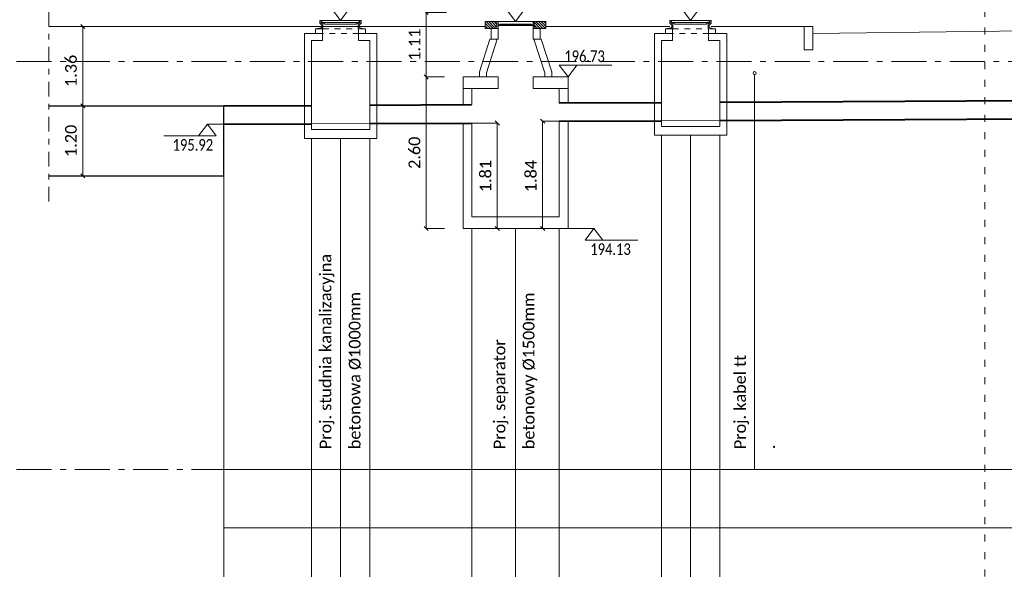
# Model space of a CAD drawing. Header units: millimetres. Extents: x -1212 to 8000, y -2 to 4191.
# Tile 11 of 28: x -949 to -932, y 188 to 198. Entities that reach past the tile are written whole.
import ezdxf
from ezdxf import colors
from ezdxf.entities.mleader import LeaderData, LeaderLine
from ezdxf.math import Vec2, Vec3

# ---------------------------------------------------------------- set-up
doc = ezdxf.new("R2010")
doc.units = ezdxf.units.MM
for name, pattern in [('ACAD_ISO03W100', [30, 12, -18]), ('ACAD_ISO10W100', [18, 12, -3, 0, -3]), ('DASHDOT', [1, 0.5, -0.25, 0, -0.25])]:
    doc.linetypes.add(name, pattern=pattern)
for name, color, linetype, lineweight in [('PRIMETECH - KAN_DESZCZ_INSTALACJA_ZEWN', 84, 'Continuous', 40), ('PRIMETECH - KONSTRUKCJA', 7, 'Continuous', 15), ('PRIMETECH - KOTY', 7, 'Continuous', 9), ('PRIMETECH - LINIE PROFILOWE', 7, 'Continuous', 15), ('PRIMETECH - OPISY', 7, 'Continuous', 9), ('PRIMETECH - TEREN', 252, 'Continuous', 15)]:
    doc.layers.add(name, color=color, linetype=linetype, lineweight=lineweight)
doc.layers.add('PRIMETECH - NDR--------------', color=6, linetype='Continuous', lineweight=20, plot=False)
doc.layers.add('PRIMETECH - P.P.', color=203, linetype='ACAD_ISO10W100', lineweight=15, plot=False)
doc.styles.add('DYN_DIM', font='arial.ttf')
doc.styles.get("Standard").update_dxf_attribs({"font": 'calibril.ttf'})
doc.dimstyles.new('2', dxfattribs={"dimtxt": 0.2, "dimasz": 0.07, "dimexe": 0, "dimexo": 0, "dimgap": 0.1, "dimtad": 1, "dimzin": 1, "dimdsep": 46, "dimtxsty": 'Standard', "dimblk": 'NONE', "dimcen": 2.5, "dimclrd": 256, "dimclre": 256, "dimclrt": 256, "dimadec": 0, "dimazin": 0, "dimtfac": 1, "dimtmove": 0, "dimatfit": 3, "dimfxl": 1.25, "dimlwd": 5, "dimlwe": 5, "dimarcsym": 0})

# ---------------------------------------------------------------- blocks, each defined once
blk = doc.blocks.new('A$C69124944')
at = {"layer": 'PRIMETECH - KONSTRUKCJA'}
for p, q in [((-0.9, 2.4), (-0.3, 2.4)), ((-0.9, 2.2), (-0.9, 2.4)), ((-0.3, 2.2), (-0.3, 2.4)), ((0.3, 2.2), (0.3, 2.4)), ((0.3, 2.4), (0.9, 2.4)), ((0.9, 2.2), (0.9, 2.4)), ((-0.9, 2.2), (-0.9, 1.925)), ((-0.9, 2.2), (-0.3, 2.2)), ((-0.75, 2.2), (-0.75, 1.925)), ((0.3, 2.2), (0.9, 2.2)), ((0.75, 2.2), (0.75, 1.955)), ((0.9, 2.2), (0.9, 1.955)), ((-0.75, 1.925), (-0.9, 1.925)), ((0.9, 1.955), (0.75, 1.955)), ((-0.75, 1.61), (-0.9, 1.61)), ((-0.9, 1.61), (-0.9, -0.2)), ((-0.75, 1.61), (-0.75, 0)), ((0.9, 1.64), (0.75, 1.64)), ((0.75, 1.64), (0.75, 0)), ((0.9, 1.64), (0.9, -0.2)), ((-0.75, 0), (0.75, 0)), ((-0.9, -0.2), (0.9, -0.2))]:
    blk.add_line(p, q, dxfattribs=at)
blk = doc.blocks.new('_Oblique')
at = {"color": 0, "linetype": 'ByBlock', "lineweight": -2}
blk.add_line((-0.5, -0.5), (0.5, 0.5), dxfattribs=at)
blk = doc.blocks.new('*D8052')
at = {"layer": 'DEFPOINTS', "color": 0}
for p in [(-942.344, 196.734), (-942.029, 196.734), (-942.029, 194.134)]:
    blk.add_point(p, dxfattribs=at)
at = {"layer": 'PRIMETECH - LINIE PROFILOWE', "lineweight": 5, "ltscale": 2}
for p, q in [((-942.029, 196.734), (-942.344, 196.734)), ((-942.344, 194.134), (-942.344, 196.734)), ((-942.029, 194.134), (-942.344, 194.134))]:
    blk.add_line(p, q, dxfattribs=at)
at = {"layer": 'PRIMETECH - LINIE PROFILOWE', "lineweight": 5, "xscale": 0.07, "yscale": 0.07, "zscale": 0.07}
for p, rotation in [((-942.344, 196.734), 90), ((-942.344, 194.134), 270)]:
    blk.add_blockref('_Oblique', p, dxfattribs=dict(at, rotation=rotation))
at = {"layer": 'PRIMETECH - LINIE PROFILOWE', "ltscale": 2, "insert": (-942.546, 195.434), "char_height": 0.2, "attachment_point": 5, "rotation": 90}
blk.add_mtext('2.60', dxfattribs=at)
blk = doc.blocks.new('*D8053')
at = {"layer": 'DEFPOINTS', "color": 0}
for p in [(-942.344, 197.84), (-941.998, 197.84), (-942.029, 196.734)]:
    blk.add_point(p, dxfattribs=at)
at = {"layer": 'PRIMETECH - LINIE PROFILOWE', "lineweight": 5, "ltscale": 2}
for p, q in [((-941.998, 197.84), (-942.344, 197.84)), ((-942.344, 196.734), (-942.344, 197.84)), ((-942.029, 196.734), (-942.344, 196.734))]:
    blk.add_line(p, q, dxfattribs=at)
at = {"layer": 'PRIMETECH - LINIE PROFILOWE', "lineweight": 5, "xscale": 0.07, "yscale": 0.07, "zscale": 0.07}
for p, rotation in [((-942.344, 197.84), 90), ((-942.344, 196.734), 270)]:
    blk.add_blockref('_Oblique', p, dxfattribs=dict(at, rotation=rotation))
at = {"layer": 'PRIMETECH - LINIE PROFILOWE', "ltscale": 2, "insert": (-942.545, 197.287), "char_height": 0.2, "attachment_point": 5, "rotation": 90}
blk.add_mtext('1.11', dxfattribs=at)
blk = doc.blocks.new('*D8054')
at = {"layer": 'DEFPOINTS', "color": 0}
for p in [(-941.564, 195.944), (-941.126, 194.134), (-941.126, 194.134)]:
    blk.add_point(p, dxfattribs=at)
at = {"layer": 'PRIMETECH - LINIE PROFILOWE', "lineweight": 5, "ltscale": 2}
for p, q in [((-941.564, 195.944), (-941.126, 195.944)), ((-941.126, 195.944), (-941.126, 194.134)), ((-941.126, 194.134), (-941.126, 194.134))]:
    blk.add_line(p, q, dxfattribs=at)
at = {"layer": 'PRIMETECH - LINIE PROFILOWE', "lineweight": 5, "xscale": 0.07, "yscale": 0.07, "zscale": 0.07}
for p, rotation in [((-941.126, 195.944), 90), ((-941.126, 194.134), 270)]:
    blk.add_blockref('_Oblique', p, dxfattribs=dict(at, rotation=rotation))
at = {"layer": 'PRIMETECH - LINIE PROFILOWE', "ltscale": 2, "insert": (-941.328, 195.034), "char_height": 0.2, "attachment_point": 5, "rotation": 90}
blk.add_mtext('1.81', dxfattribs=at)
blk = doc.blocks.new('A$C695F9E30')
at = {"layer": 'PRIMETECH - KONSTRUKCJA', "lineweight": 9}
for p, q in [((0.3, 0), (0.3, -0.057)), ((-0.271, -0.057), (-0.3, -0.057)), ((-0.3, -0.067), (-0.271, -0.067)), ((-0.271, -0.057), (-0.021, -0.057)), ((-0.271, -0.067), (-0.271, -0.057)), ((-0.021, -0.067), (-0.271, -0.067)), ((-0.192, -0.045), (-0.202, -0.045)), ((-0.021, -0.057), (0.271, -0.057)), ((0.271, -0.067), (-0.021, -0.067)), ((0.202, -0.045), (0.192, -0.045)), ((0.271, -0.067), (0.271, -0.057)), ((0.271, -0.057), (0.3, -0.057)), ((0.3, -0.067), (0.271, -0.067)), ((0.3, -0.067), (0.3, -0.12))]:
    blk.add_line(p, q, dxfattribs=at)
for points in [[(-0.3, -0.12), (-0.368, -0.12), (-0.368, -0.095), (-0.318, -0.095), (-0.318, 0)], [(0.318, 0), (-0.318, 0)], [(-0.3, 0), (-0.3, -0.057)], [(0.3, -0.12), (0.368, -0.12), (0.368, -0.095), (0.318, -0.095), (0.318, 0)], [(-0.368, -0.12), (-0.3, -0.12)], [(-0.3, -0.067), (-0.3, -0.12)], [(-0.271, -0.057), (-0.266, -0.045), (-0.202, -0.045)], [(-0.192, -0.045), (-0.021, -0.045)], [(-0.021, -0.045), (-0.125, -0.045)], [(0.192, -0.045), (-0.021, -0.045)], [(0.092, -0.045), (0.125, -0.045)], [(0.271, -0.057), (0.266, -0.045), (0.202, -0.045)], [(0.368, -0.12), (0.3, -0.12)]]:
    blk.add_lwpolyline(points, dxfattribs=at)
blk = doc.blocks.new('*D8061')
at = {"layer": 'DEFPOINTS', "color": 0}
for p in [(-940.064, 195.974), (-940.349, 194.134), (-940.349, 194.134)]:
    blk.add_point(p, dxfattribs=at)
at = {"layer": 'PRIMETECH - LINIE PROFILOWE', "lineweight": 5, "ltscale": 2}
for p, q in [((-940.064, 195.974), (-940.349, 195.974)), ((-940.349, 195.974), (-940.349, 194.134)), ((-940.349, 194.134), (-940.349, 194.134))]:
    blk.add_line(p, q, dxfattribs=at)
at = {"layer": 'PRIMETECH - LINIE PROFILOWE', "lineweight": 5, "xscale": 0.07, "yscale": 0.07, "zscale": 0.07}
for p, rotation in [((-940.349, 195.974), 90), ((-940.349, 194.134), 270)]:
    blk.add_blockref('_Oblique', p, dxfattribs=dict(at, rotation=rotation))
at = {"layer": 'PRIMETECH - LINIE PROFILOWE', "ltscale": 2, "insert": (-940.551, 195.034), "char_height": 0.2, "attachment_point": 5, "rotation": 90}
blk.add_mtext('1.84', dxfattribs=at)
blk = doc.blocks.new('_$0$_None')
blk = doc.blocks.new('*D8097')
at = {"layer": 'DEFPOINTS', "color": 0}
for p in [(-948.233, 196.238), (-948.233, 195.038), (-948.233, 195.038)]:
    blk.add_point(p, dxfattribs=at)
at = {"layer": 'PRIMETECH - LINIE PROFILOWE', "lineweight": 5, "ltscale": 2}
for p, q in [((-948.233, 196.238), (-948.233, 196.238)), ((-948.233, 196.238), (-948.233, 195.038)), ((-948.233, 195.038), (-948.233, 195.038))]:
    blk.add_line(p, q, dxfattribs=at)
at = {"layer": 'PRIMETECH - LINIE PROFILOWE', "lineweight": 5, "xscale": 0.07, "yscale": 0.07, "zscale": 0.07}
for p, rotation in [((-948.233, 196.238), 90), ((-948.233, 195.038), 270)]:
    blk.add_blockref('_Oblique', p, dxfattribs=dict(at, rotation=rotation))
at = {"layer": 'PRIMETECH - LINIE PROFILOWE', "ltscale": 2, "insert": (-948.435, 195.638), "char_height": 0.2, "attachment_point": 5, "rotation": 90}
blk.add_mtext('1.20', dxfattribs=at)
blk = doc.blocks.new('*D8099')
at = {"layer": 'DEFPOINTS', "color": 0}
for p in [(-948.233, 197.6), (-948.233, 196.238), (-948.233, 196.238)]:
    blk.add_point(p, dxfattribs=at)
at = {"layer": 'PRIMETECH - LINIE PROFILOWE', "lineweight": 5, "ltscale": 2}
for p, q in [((-948.233, 197.6), (-948.233, 197.6)), ((-948.233, 197.6), (-948.233, 196.238)), ((-948.233, 196.238), (-948.233, 196.238))]:
    blk.add_line(p, q, dxfattribs=at)
at = {"layer": 'PRIMETECH - LINIE PROFILOWE', "lineweight": 5, "xscale": 0.07, "yscale": 0.07, "zscale": 0.07}
for p, rotation in [((-948.233, 197.6), 90), ((-948.233, 196.238), 270)]:
    blk.add_blockref('_Oblique', p, dxfattribs=dict(at, rotation=rotation))
at = {"layer": 'PRIMETECH - LINIE PROFILOWE', "ltscale": 2, "insert": (-948.435, 196.838), "char_height": 0.2, "attachment_point": 5, "rotation": 90}
blk.add_mtext('1.36', dxfattribs=at)

msp = doc.modelspace()

# ---------------------------------------------------------------- hatches: boundary and pattern name
at = {"layer": 'PRIMETECH - LINIE PROFILOWE', "lineweight": 5, "ltscale": 2}
h = msp.add_hatch(dxfattribs=at)
h.set_pattern_fill('ANSI31', color=256, scale=0.01, angle=90, style=0)
h.set_pattern_definition([(135, (-324.265027, 95.7843), (-0.0224506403, -0.0224506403), [])])
h.paths.add_polyline_path([(-941.182, 197.564), (-941.182, 197.589), (-941.132, 197.589), (-941.132, 197.684), (-941.332, 197.684), (-941.332, 197.564), (-941.247, 197.564)])
h.paths.add_polyline_path([(-940.447, 197.589), (-940.447, 197.564), (-940.382, 197.564), (-940.296, 197.564), (-940.296, 197.684), (-940.496, 197.684), (-940.496, 197.589)])

# ---------------------------------------------------------------- linework, layer by layer
at = {"layer": 'PRIMETECH - KAN_DESZCZ_INSTALACJA_ZEWN', "ltscale": 2}
for p, q in [((-937.314, 196.303), (-916.914, 196.405)), ((-945.814, 196.238), (-944.314, 196.246)), ((-943.314, 196.251), (-941.566, 196.259)), ((-940.064, 196.289), (-938.314, 196.298)), ((-940.064, 195.974), (-938.314, 195.983)), ((-937.314, 195.988), (-916.913, 196.09)), ((-945.814, 195.923), (-944.314, 195.931)), ((-943.314, 195.936), (-941.564, 195.944))]:
    msp.add_line(p, q, dxfattribs=at)
at = {"layer": 'PRIMETECH - KONSTRUKCJA', "linetype": 'DASHDOT', "ltscale": 0.5}
msp.add_line((-948.814, 194.6), (-948.814, 197.973), dxfattribs=at)
at = {"layer": 'PRIMETECH - KONSTRUKCJA'}
for p, q in [((-944.146, 197.7), (-944.169, 197.7)), ((-944.169, 197.7), (-944.169, 197.656)), ((-944.146, 197.655), (-944.146, 197.7)), ((-943.483, 197.7), (-943.459, 197.7)), ((-943.483, 197.655), (-943.483, 197.7)), ((-943.459, 197.7), (-943.459, 197.656)), ((-938.146, 197.7), (-938.169, 197.7)), ((-938.169, 197.7), (-938.169, 197.656)), ((-938.146, 197.655), (-938.146, 197.7)), ((-937.483, 197.7), (-937.459, 197.7)), ((-937.483, 197.655), (-937.483, 197.7)), ((-937.459, 197.7), (-937.459, 197.656)), ((-944.136, 197.582), (-944.216, 197.562)), ((-944.216, 197.562), (-944.117, 197.562)), ((-944.169, 197.656), (-944.136, 197.622)), ((-944.117, 197.655), (-944.146, 197.655)), ((-944.136, 197.622), (-944.136, 197.582)), ((-944.117, 197.562), (-944.117, 197.655)), ((-943.511, 197.562), (-943.511, 197.655)), ((-943.511, 197.655), (-943.483, 197.655)), ((-943.511, 197.562), (-943.413, 197.562)), ((-943.511, 197.562), (-943.413, 197.562)), ((-943.459, 197.656), (-943.493, 197.622)), ((-943.493, 197.622), (-943.493, 197.582)), ((-943.493, 197.582), (-943.413, 197.562)), ((-938.136, 197.582), (-938.216, 197.562)), ((-938.216, 197.562), (-938.117, 197.562)), ((-938.169, 197.656), (-938.136, 197.622)), ((-938.117, 197.655), (-938.146, 197.655)), ((-938.136, 197.622), (-938.136, 197.582)), ((-938.117, 197.562), (-938.117, 197.655)), ((-937.511, 197.562), (-937.511, 197.655)), ((-937.511, 197.655), (-937.483, 197.655)), ((-937.511, 197.562), (-937.413, 197.562)), ((-937.511, 197.562), (-937.413, 197.562)), ((-937.459, 197.656), (-937.493, 197.622)), ((-937.493, 197.622), (-937.493, 197.582)), ((-937.493, 197.582), (-937.413, 197.562)), ((-944.434, 195.681), (-944.434, 197.482)), ((-944.314, 195.831), (-944.314, 197.362)), ((-944.124, 197.482), (-944.124, 197.362)), ((-943.504, 197.482), (-943.504, 197.362)), ((-943.314, 195.831), (-943.314, 197.362)), ((-943.194, 195.681), (-943.194, 197.482)), ((-941.434, 196.823), (-941.253, 197.384)), ((-941.314, 196.804), (-941.127, 197.384)), ((-941.127, 197.384), (-941.253, 197.384)), ((-940.314, 196.804), (-940.502, 197.384)), ((-940.502, 197.384), (-940.376, 197.384)), ((-940.194, 196.823), (-940.376, 197.384)), ((-938.434, 195.733), (-938.434, 197.482)), ((-938.314, 195.883), (-938.314, 197.362)), ((-938.124, 197.482), (-938.124, 197.362)), ((-937.504, 197.482), (-937.504, 197.362)), ((-937.314, 195.883), (-937.314, 197.362)), ((-937.194, 195.733), (-937.194, 197.482)), ((-941.434, 196.823), (-941.434, 196.734)), ((-940.194, 196.823), (-940.194, 196.734)), ((-941.314, 196.734), (-941.314, 196.804)), ((-940.314, 196.734), (-940.314, 196.804)), ((-937.314, 195.988), (-938.314, 195.983)), ((-943.314, 195.936), (-944.314, 195.931)), ((-944.314, 195.831), (-943.314, 195.831)), ((-938.314, 195.883), (-937.314, 195.883)), ((-944.434, 195.681), (-943.194, 195.681)), ((-938.434, 195.733), (-937.194, 195.733))]:
    msp.add_line(p, q, dxfattribs=at)
at = {"layer": 'PRIMETECH - KONSTRUKCJA', "lineweight": 9}
for p, q in [((-944.104, 197.67), (-944.085, 197.642)), ((-943.524, 197.67), (-943.544, 197.642)), ((-938.104, 197.67), (-938.085, 197.642)), ((-937.524, 197.67), (-937.544, 197.642)), ((-943.544, 197.642), (-944.085, 197.642)), ((-937.544, 197.642), (-938.085, 197.642))]:
    msp.add_line(p, q, dxfattribs=at)
at = {"layer": 'PRIMETECH - KONSTRUKCJA', "lineweight": 25}
for p, q in [((-944.117, 197.562), (-944.216, 197.562)), ((-938.117, 197.562), (-938.216, 197.562))]:
    msp.add_line(p, q, dxfattribs=at)
at = {"layer": 'PRIMETECH - KONSTRUKCJA', "color": 252, "linetype": 'ACAD_ISO03W100', "lineweight": 5, "ltscale": 0.003}
for p, q in [((-944.117, 197.562), (-943.511, 197.562)), ((-938.117, 197.562), (-937.511, 197.562)), ((-943.504, 197.482), (-944.124, 197.482)), ((-937.504, 197.482), (-938.124, 197.482))]:
    msp.add_line(p, q, dxfattribs=at)
at = {"layer": 'PRIMETECH - KONSTRUKCJA', "lineweight": 30}
for p, q in [((-948.814, 196.238), (-945.814, 196.238)), ((-945.814, 195.038), (-945.814, 196.238)), ((-948.814, 195.038), (-945.814, 195.038))]:
    msp.add_line(p, q, dxfattribs=at)
at = {"layer": 'PRIMETECH - KONSTRUKCJA'}
for points in [[(-944.137, 197.7), (-944.137, 197.67), (-943.492, 197.67), (-943.492, 197.7)], [(-938.137, 197.7), (-938.137, 197.67), (-937.492, 197.67), (-937.492, 197.7)], [(-944.124, 197.482), (-944.244, 197.482), (-944.244, 197.562), (-944.124, 197.562)], [(-943.504, 197.482), (-943.384, 197.482), (-943.384, 197.562), (-943.504, 197.562)], [(-941.234, 197.384), (-941.114, 197.384), (-941.114, 197.564), (-941.234, 197.564)], [(-940.514, 197.384), (-940.394, 197.384), (-940.394, 197.564), (-940.514, 197.564)], [(-938.124, 197.482), (-938.244, 197.482), (-938.244, 197.562), (-938.124, 197.562)], [(-937.504, 197.482), (-937.384, 197.482), (-937.384, 197.562), (-937.504, 197.562)]]:
    msp.add_lwpolyline(points, close=True, dxfattribs=at)
at = {"layer": 'PRIMETECH - KONSTRUKCJA', "lineweight": 9}
for points in [[(-941.132, 197.684), (-941.332, 197.684), (-941.332, 197.564), (-941.182, 197.564), (-941.182, 197.589), (-941.132, 197.589), (-941.132, 197.684)], [(-940.496, 197.684), (-940.296, 197.684), (-940.296, 197.564), (-940.447, 197.564), (-940.447, 197.589), (-940.496, 197.589), (-940.496, 197.684)]]:
    msp.add_lwpolyline(points, dxfattribs=at)
at = {"layer": 'PRIMETECH - KOTY'}
for p, q in [((-940.064, 196.934), (-939.164, 196.934)), ((-946.096, 195.923), (-945.814, 195.923)), ((-945.946, 195.723), (-946.846, 195.723)), ((-939.914, 194.134), (-939.469, 194.134)), ((-939.619, 193.934), (-938.719, 193.934))]:
    msp.add_line(p, q, dxfattribs=at)
for points in [[(-943.964, 197.9), (-943.814, 197.7), (-943.664, 197.9)], [(-940.964, 197.884), (-940.814, 197.684), (-940.664, 197.884)], [(-937.964, 197.9), (-937.814, 197.7), (-937.664, 197.9)], [(-940.064, 196.934), (-939.914, 196.734), (-939.764, 196.934)], [(-945.946, 195.723), (-946.096, 195.923), (-946.246, 195.723)], [(-939.619, 193.934), (-939.469, 194.134), (-939.319, 193.934)]]:
    msp.add_lwpolyline(points, close=True, dxfattribs=at)
at = {"layer": 'PRIMETECH - LINIE PROFILOWE', "ltscale": 2}
for p, q in [((-944.434, 197.482), (-944.124, 197.482)), ((-944.314, 197.362), (-944.124, 197.362)), ((-943.504, 197.482), (-943.194, 197.482)), ((-943.504, 197.362), (-943.314, 197.362)), ((-938.434, 197.482), (-938.124, 197.482)), ((-938.314, 197.362), (-938.124, 197.362)), ((-937.504, 197.482), (-937.194, 197.482)), ((-937.504, 197.362), (-937.314, 197.362)), ((-944.314, 195.681), (-944.314, 182)), ((-943.814, 195.681), (-943.814, 182)), ((-943.314, 195.681), (-943.314, 182)), ((-938.314, 195.733), (-938.314, 182)), ((-937.814, 195.733), (-937.814, 182)), ((-937.314, 195.733), (-937.314, 182)), ((-945.814, 195.2), (-945.814, 182)), ((-941.564, 194.134), (-941.564, 182)), ((-940.814, 194.134), (-940.814, 182)), ((-940.064, 194.134), (-940.064, 182))]:
    msp.add_line(p, q, dxfattribs=at)
at = {"layer": 'PRIMETECH - LINIE PROFILOWE', "color": 30, "ltscale": 2}
msp.add_line((-936.714, 196.775), (-936.714, 190), dxfattribs=at)
at = {"layer": 'PRIMETECH - LINIE PROFILOWE'}
for p, q in [((-872.514, 190), (-945.814, 190)), ((-872.514, 189), (-945.814, 189))]:
    msp.add_line(p, q, dxfattribs=at)
at = {"layer": 'PRIMETECH - LINIE PROFILOWE', "color": 30, "ltscale": 2}
msp.add_circle((-936.714, 196.8), 0.025, dxfattribs=at)
at = {"layer": 'PRIMETECH - NDR--------------', "linetype": 'ACAD_ISO03W100', "ltscale": 0.01}
msp.add_line((-932.77, 178.865), (-932.77, 207.365), dxfattribs=at)
at = {"layer": 'PRIMETECH - P.P.', "ltscale": 0.05}
for p, q in [((-851.77, 197), (-1211.77, 197)), ((-851.77, 190), (-1211.77, 190))]:
    msp.add_line(p, q, dxfattribs=at)
at = {"layer": 'PRIMETECH - TEREN', "ltscale": 2}
for p, q in [((-935.714, 197.48), (-916.769, 197.7)), ((-948.814, 197.6), (-941.332, 197.6)), ((-940.296, 197.6), (-938.169, 197.6)), ((-937.459, 197.6), (-935.714, 197.6))]:
    msp.add_line(p, q, dxfattribs=at)
msp.add_lwpolyline([(-935.714, 197.6), (-935.864, 197.6), (-935.864, 197.2), (-935.714, 197.2)], close=True, dxfattribs=at)

# ---------------------------------------------------------------- block references
at = {"layer": 'PRIMETECH - KONSTRUKCJA', "lineweight": 9}
msp.add_blockref('A$C695F9E30', (-940.814, 197.684), dxfattribs=at)
at = {"layer": 'PRIMETECH - KONSTRUKCJA'}
msp.add_blockref('A$C69124944', (-940.814, 194.334), dxfattribs=at)

# ---------------------------------------------------------------- texts
at = {"layer": 'PRIMETECH - OPISY', "ltscale": 10, "width": 0.8}
for s, p in [('196.73', (-939.978, 196.989)), ('195.92', (-946.693, 195.469)), ('194.13', (-939.532, 193.681))]:
    msp.add_text(s, height=0.2, dxfattribs=at).set_placement(p)
at = {"layer": 'PRIMETECH - OPISY', "char_height": 0.2, "width": 5.01329, "attachment_point": 4, "rotation": 90}
for s, insert in [('\\pxql,sm1.5;Proj. studnia kanalizacyjna\\Pbetonowa %%C1000mm', (-943.814, 190.351)), ('\\pxql,sm1.5;Proj. separator\\P\\pq*,s*;betonowy %%C1500mm', (-940.814, 190.351)), ('\\pxql,sm1.5;Proj. kabel tt\\P.', (-936.714, 190.351))]:
    msp.add_mtext(s, dxfattribs=dict(at, insert=insert))

# ---------------------------------------------------------------- dimensions: what is measured, and where the dimension line sits
at = {"layer": 'PRIMETECH - LINIE PROFILOWE', "ltscale": 2}
for base, p1, p2, picture, middle in [((-942.344, 197.84), (-942.029, 196.734), (-941.998, 197.84), '*D8053', (-942.545, 197.287)), ((-942.344, 196.734), (-942.029, 194.134), (-942.029, 196.734), '*D8052', (-942.546, 195.434))]:
    dim = msp.add_linear_dim(base=base, p1=p1, p2=p2, angle=90, dimstyle='2', override={"dimblk1": 'Oblique', "dimblk2": 'Oblique', "dimsah": 1}, dxfattribs=at)
    dim.commit()
    dim.dimension.update_dxf_attribs({"geometry": picture, "text_midpoint": middle})
for base, p1, p2, picture, middle in [((-948.233, 196.238), (-948.233, 197.6), (-948.233, 196.238), '*D8099', (-948.233, 196.838)), ((-948.233, 195.038), (-948.233, 196.238), (-948.233, 195.038), '*D8097', (-948.233, 195.638)), ((-941.126, 194.134), (-941.564, 195.944), (-941.126, 194.134), '*D8054', (-941.126, 195.034)), ((-940.349, 194.134), (-940.064, 195.974), (-940.349, 194.134), '*D8061', (-940.349, 195.034))]:
    dim = msp.add_linear_dim(base=base, p1=p1, p2=p2, angle=90, dimstyle='2', override={"dimblk1": 'Oblique', "dimblk2": 'Oblique', "dimsah": 1}, dxfattribs=at)
    dim.commit()
    dim.dimension.update_dxf_attribs({"geometry": picture, "text_midpoint": middle, "dimtype": 160})

# ---------------------------------------------------------------- leaders
at = {"layer": 'PRIMETECH - OPISY', "ltscale": 10}
ml = msp.add_multileader_mtext('Standard', dxfattribs=at)
ml.set_content('\\fCalibri Light|b0|i0|c238;\\W0.7;Proj. bateria 6 zbiorników retencyjnych o średnicy 1,2m,\\Pdługości 12,0m i  pojemności 13,5m3 każdy - łącznie 81m3', color=256, style='DYN_DIM')
ml.set_leader_properties(color=256, linetype='ByLayer', lineweight=-1)
ml.set_arrow_properties(name='_$0$_None')
ml.build(insert=Vec2(0, 0))
ml.multileader.update_dxf_attribs({"has_text_frame": 1, "text_left_attachment_type": 6, "text_right_attachment_type": 6, "dogleg_length": 0.108, "arrow_head_size": 0.1})
ctx = ml.context
ctx.base_point, ctx.char_height, ctx.arrow_head_size, ctx.landing_gap_size, ctx.plane_origin = Vec3(-948.619, 200.27), 0.2, 0.1, 0.04, Vec3(-976.82, 181.447)
ctx.left_attachment, ctx.right_attachment = 6, 6
notes = []
notes.append((ctx, [(0, (1, 1, 0), (-948.767, 200.27), (1, 0), 0.148, [(0, [(-951.38, 196.052)], 0, [])])]))
ctx.mtext.insert, ctx.mtext.width, ctx.mtext.flow_direction = Vec3(-948.579, 200.526), 3998.67654, 5
ml = msp.add_multileader_mtext('Standard', dxfattribs=at)
ml.set_content('\\fCalibri Light|b0|i0|c238;\\W0.7;Taśma ostrzegawcza koloru niebieskiego', color=256, style='DYN_DIM')
ml.set_leader_properties(color=256, linetype='ByLayer', lineweight=-1)
ml.set_arrow_properties(name='_$0$_None')
ml.build(insert=Vec2(0, 0))
ml.multileader.update_dxf_attribs({"has_text_frame": 1, "text_left_attachment_type": 6, "text_right_attachment_type": 6, "dogleg_length": 0.108, "arrow_head_size": 0.1})
ctx = ml.context
ctx.base_point, ctx.char_height, ctx.arrow_head_size, ctx.landing_gap_size, ctx.plane_origin = Vec3(-1191.599, 199.571, -225.442), 0.2, 0.1, 0.04, Vec3(-1218.649, 180.749, -225.442)
ctx.left_attachment, ctx.right_attachment = 6, 6
notes.append((ctx, [(0, (1, 1, 0), (-1191.747, 199.571, -225.442), (1, 0), 0.148, [(0, [(-1192.81, 196.6, -225.442)], 0, [])])]))
ctx.mtext.insert, ctx.mtext.width, ctx.mtext.flow_direction = Vec3(-1191.559, 199.828, -225.442), 3998.67654, 5
ml = msp.add_multileader_mtext('Standard', dxfattribs=at)
ml.set_content('\\fCalibri Light|b0|i0|c238;\\W0.7;Ciąg dalszy wg odrębnego\\Popracowania MAAR', color=256, style='DYN_DIM')
ml.set_leader_properties(color=256, linetype='ByLayer', lineweight=-1)
ml.set_arrow_properties(name='_$0$_None')
ml.build(insert=Vec2(0, 0))
ml.multileader.update_dxf_attribs({"has_text_frame": 1, "text_left_attachment_type": 6, "text_right_attachment_type": 6, "dogleg_length": 0.108, "arrow_head_size": 0.1})
ctx = ml.context
ctx.base_point, ctx.char_height, ctx.arrow_head_size, ctx.landing_gap_size, ctx.plane_origin = Vec3(-1203.831, 197.302), 0.2, 0.1, 0.04, Vec3(-1232.032, 178.479)
ctx.left_attachment, ctx.right_attachment = 6, 6
notes.append((ctx, [(0, (1, 1, 0), (-1201.338, 197.302), (-1, 0), 0.148, [(0, [(-1200.143, 196.3)], 0, [])])]))
ctx.mtext.insert, ctx.mtext.width, ctx.mtext.flow_direction = Vec3(-1203.791, 197.558), 3998.67654, 5
ml = msp.add_multileader_mtext('Standard', dxfattribs=at)
ml.set_content('\\fCalibri Light|b0|i0|c238;\\W0.7;Regulator przepływu\\PQ=7,73l/s', color=256, style='DYN_DIM')
ml.set_leader_properties(color=256, linetype='ByLayer', lineweight=-1)
ml.set_arrow_properties(name='_$0$_None')
ml.build(insert=Vec2(0, 0))
ml.multileader.update_dxf_attribs({"has_text_frame": 1, "text_left_attachment_type": 6, "text_right_attachment_type": 6, "dogleg_length": 0.108, "arrow_head_size": 0.1})
ctx = ml.context
ctx.base_point, ctx.char_height, ctx.arrow_head_size, ctx.landing_gap_size, ctx.plane_origin = Vec3(-953.461, 196.871), 0.2, 0.1, 0.04, Vec3(-981.662, 178.048)
ctx.left_attachment, ctx.right_attachment = 6, 6
notes.append((ctx, [(0, (1, 1, 0), (-953.609, 196.871), (1, 0), 0.148, [(0, [(-955.122, 195.073)], 0, [])])]))
ctx.mtext.insert, ctx.mtext.width, ctx.mtext.flow_direction = Vec3(-953.421, 197.116), 3998.67654, 5
ml = msp.add_multileader_mtext('Standard', dxfattribs=at)
ml.set_content('\\fCalibri Light|b0|i0|c238;\\W0.7;Ciąg dalszy wg odrębnego\\Popracowania MAAR', color=256, style='DYN_DIM')
ml.set_leader_properties(color=256, linetype='ByLayer', lineweight=-1)
ml.set_arrow_properties(name='_$0$_None')
ml.build(insert=Vec2(0, 0))
ml.multileader.update_dxf_attribs({"has_text_frame": 1, "text_left_attachment_type": 6, "text_right_attachment_type": 6, "dogleg_length": 0.108, "arrow_head_size": 0.1})
ctx = ml.context
ctx.base_point, ctx.char_height, ctx.arrow_head_size, ctx.landing_gap_size, ctx.plane_origin = Vec3(-965.23, 196.551), 0.2, 0.1, 0.04, Vec3(-993.43, 177.728)
ctx.left_attachment, ctx.right_attachment = 6, 6
notes.append((ctx, [(0, (1, 1, 0), (-962.737, 196.551), (-1, 0), 0.148, [(0, [(-961.681, 195.129)], 0, [])])]))
ctx.mtext.insert, ctx.mtext.width, ctx.mtext.flow_direction = Vec3(-965.19, 196.807), 3998.67654, 5
ml = msp.add_multileader_mtext('Standard', dxfattribs=at)
ml.set_content('\\fCalibri Light|b0|i0|c238;\\W0.7;Ciąg dalszy wg odrębnego\\Popracowania MAAR', color=256, style='DYN_DIM')
ml.set_leader_properties(color=256, linetype='ByLayer', lineweight=-1)
ml.set_arrow_properties(name='_$0$_None')
ml.build(insert=Vec2(0, 0))
ml.multileader.update_dxf_attribs({"has_text_frame": 1, "text_left_attachment_type": 6, "text_right_attachment_type": 6, "dogleg_length": 0.108, "arrow_head_size": 0.1})
ctx = ml.context
ctx.base_point, ctx.char_height, ctx.arrow_head_size, ctx.landing_gap_size, ctx.plane_origin = Vec3(-1087.63, 196.399), 0.2, 0.1, 0.04, Vec3(-1115.83, 177.576)
ctx.left_attachment, ctx.right_attachment = 6, 6
notes.append((ctx, [(0, (1, 1, 0), (-1085.137, 196.399), (-1, 0), 0.148, [(0, [(-1083.941, 195.397)], 0, [])])]))
ctx.mtext.insert, ctx.mtext.width, ctx.mtext.flow_direction = Vec3(-1087.59, 196.655), 3998.67654, 5
ml = msp.add_multileader_mtext('Standard', dxfattribs=at)
ml.set_content('\\fCalibri Light|b0|i0|c238;\\W0.7;Zawór zwrotny\\P%%C160mm', color=256, style='DYN_DIM')
ml.set_leader_properties(color=256, linetype='ByLayer', lineweight=-1)
ml.set_arrow_properties(name='_$0$_None')
ml.build(insert=Vec2(0, 0))
ml.multileader.update_dxf_attribs({"has_text_frame": 1, "text_left_attachment_type": 6, "text_right_attachment_type": 6, "dogleg_length": 0.108, "arrow_head_size": 0.1})
ctx = ml.context
ctx.base_point, ctx.char_height, ctx.arrow_head_size, ctx.landing_gap_size, ctx.plane_origin = Vec3(-957.391, 196.347), 0.2, 0.1, 0.04, Vec3(-985.591, 177.524)
ctx.left_attachment, ctx.right_attachment = 6, 6
notes.append((ctx, [(0, (1, 1, 0), (-957.538, 196.347), (1, 0), 0.148, [(0, [(-958.316, 195.161)], 0, [])])]))
ctx.mtext.insert, ctx.mtext.width, ctx.mtext.flow_direction = Vec3(-957.351, 196.587), 3998.67654, 5
ml = msp.add_multileader_mtext('Standard', dxfattribs=at)
ml.set_content('\\fCalibri Light|b0|i0|c238;\\W0.7;Ciąg dalszy wg instalacji\\Pwewnętrznej kontenera', color=256, style='DYN_DIM')
ml.set_leader_properties(color=256, linetype='ByLayer', lineweight=-1)
ml.set_arrow_properties(name='_$0$_None')
ml.build(insert=Vec2(0, 0))
ml.multileader.update_dxf_attribs({"has_text_frame": 1, "text_left_attachment_type": 6, "text_right_attachment_type": 6, "dogleg_length": 0.108, "arrow_head_size": 0.1})
ctx = ml.context
ctx.base_point, ctx.char_height, ctx.arrow_head_size, ctx.landing_gap_size, ctx.plane_origin = Vec3(-1012.982, 195.921), 0.2, 0.1, 0.04, Vec3(-1041.182, 177.099)
ctx.left_attachment, ctx.right_attachment = 6, 6
notes.append((ctx, [(0, (1, 1, 0), (-1013.13, 195.921), (1, 0), 0.148, [(0, [(-1014.012, 196.363)], 0, [])])]))
ctx.mtext.insert, ctx.mtext.width, ctx.mtext.flow_direction = Vec3(-1012.942, 196.178), 3998.67654, 5
ml = msp.add_multileader_mtext('Standard', dxfattribs=at)
ml.set_content('\\fCalibri Light|b0|i0|c238;\\W0.7;Przejście szczelne', color=256, style='DYN_DIM')
ml.set_leader_properties(color=256, linetype='ByLayer', lineweight=-1)
ml.set_arrow_properties(name='_$0$_None')
ml.build(insert=Vec2(0, 0))
ml.multileader.update_dxf_attribs({"has_text_frame": 1, "text_left_attachment_type": 6, "text_right_attachment_type": 6, "dogleg_length": 0.108, "arrow_head_size": 0.1})
ctx = ml.context
ctx.base_point, ctx.char_height, ctx.arrow_head_size, ctx.landing_gap_size, ctx.plane_origin = Vec3(-1198.897, 195.047), 0.2, 0.1, 0.04, Vec3(-1225.947, 176.224)
ctx.left_attachment, ctx.right_attachment = 6, 6
notes.append((ctx, [(0, (1, 1, 0), (-1199.045, 195.047), (1, 0), 0.148, [(0, [(-1199.898, 196.195)], 0, [])])]))
ctx.mtext.insert, ctx.mtext.width, ctx.mtext.flow_direction = Vec3(-1198.857, 195.303), 3998.67654, 5
ml = msp.add_multileader_mtext('Standard', dxfattribs=at)
ml.set_content('\\fCalibri Light|b0|i0|c238;\\W0.7;Układ wodomierza wg\\Podrębnego opracowania MAAR', color=256, style='DYN_DIM')
ml.set_leader_properties(color=256, linetype='ByLayer', lineweight=-1)
ml.set_arrow_properties(name='_$0$_None')
ml.build(insert=Vec2(0, 0))
ml.multileader.update_dxf_attribs({"has_text_frame": 1, "text_left_attachment_type": 6, "text_right_attachment_type": 6, "dogleg_length": 0.108, "arrow_head_size": 0.1})
ctx = ml.context
ctx.base_point, ctx.char_height, ctx.arrow_head_size, ctx.landing_gap_size, ctx.plane_origin = Vec3(-1204.556, 194.784), 0.2, 0.1, 0.04, Vec3(-1231.606, 175.962)
ctx.left_attachment, ctx.right_attachment = 6, 6
notes.append((ctx, [(0, (1, 1, 0), (-1201.584, 194.784), (-1, 0), 0.148, [(0, [(-1200.433, 196.098)], 0, [])])]))
ctx.mtext.insert, ctx.mtext.width, ctx.mtext.flow_direction = Vec3(-1204.516, 195.041), 3998.67654, 5
at = {"layer": 'PRIMETECH - OPISY', "color": 1, "ltscale": 10}
ml = msp.add_multileader_mtext('Standard', dxfattribs=at)
ml.set_content('\\fCalibri Light|b0|i0|c238;\\W0.7;Przed rozpoczęciem robót\\Pzweryfikować rzędną dna studni', color=256, style='DYN_DIM')
ml.set_leader_properties(color=256, linetype='ByLayer', lineweight=-1)
ml.set_arrow_properties(name='_$0$_None')
ml.build(insert=Vec2(0, 0))
ml.multileader.update_dxf_attribs({"has_text_frame": 1, "text_left_attachment_type": 6, "text_right_attachment_type": 6, "dogleg_length": 0.108, "arrow_head_size": 0.1})
ctx = ml.context
ctx.base_point, ctx.char_height, ctx.arrow_head_size, ctx.landing_gap_size, ctx.plane_origin = Vec3(-1085.801, 193.549), 0.2, 0.1, 0.04, Vec3(-1112.981, 174.726)
ctx.left_attachment, ctx.right_attachment = 6, 6
notes.append((ctx, [(0, (1, 1, 0), (-1082.762, 193.549), (-1, 0), 0.148, [(0, [(-1080.464, 195.108)], 0, [])])]))
ctx.mtext.insert, ctx.mtext.width, ctx.mtext.flow_direction = Vec3(-1085.761, 193.805), 3998.67654, 5
ml = msp.add_multileader_mtext('Standard', dxfattribs=at)
ml.set_content('\\fCalibri Light|b0|i0|c238;\\W0.7;Przed rozpoczęciem robót\\Pzweryfikować rzędną dna studni', color=256, style='DYN_DIM')
ml.set_leader_properties(color=256, linetype='ByLayer', lineweight=-1)
ml.set_arrow_properties(name='_$0$_None')
ml.build(insert=Vec2(0, 0))
ml.multileader.update_dxf_attribs({"has_text_frame": 1, "text_left_attachment_type": 6, "text_right_attachment_type": 6, "dogleg_length": 0.108, "arrow_head_size": 0.1})
ctx = ml.context
ctx.base_point, ctx.char_height, ctx.arrow_head_size, ctx.landing_gap_size, ctx.plane_origin = Vec3(-965.111, 192.471), 0.2, 0.1, 0.04, Vec3(-992.291, 173.648)
ctx.left_attachment, ctx.right_attachment = 6, 6
notes.append((ctx, [(0, (1, 1, 0), (-962.072, 192.471), (-1, 0), 0.148, [(0, [(-960.464, 194.979)], 0, [])])]))
ctx.mtext.insert, ctx.mtext.width, ctx.mtext.flow_direction = Vec3(-965.071, 192.727), 3998.67654, 5
for ctx, leaders in notes:
    for number, flags, end, landing, length, lines in leaders:
        leader = LeaderData()
        leader.index, (leader.has_last_leader_line, leader.has_dogleg_vector, leader.attachment_direction) = number, flags
        leader.last_leader_point, leader.dogleg_vector, leader.dogleg_length = Vec3(end), Vec3(landing), length
        for number, points, colour, breaks in lines:
            line = LeaderLine()
            line.index, line.vertices, line.color, line.breaks = number, Vec3.list(points), colors.encode_raw_color(colour), breaks
            leader.lines.append(line)
        ctx.leaders.append(leader)

doc.saveas('drawing.dxf')
